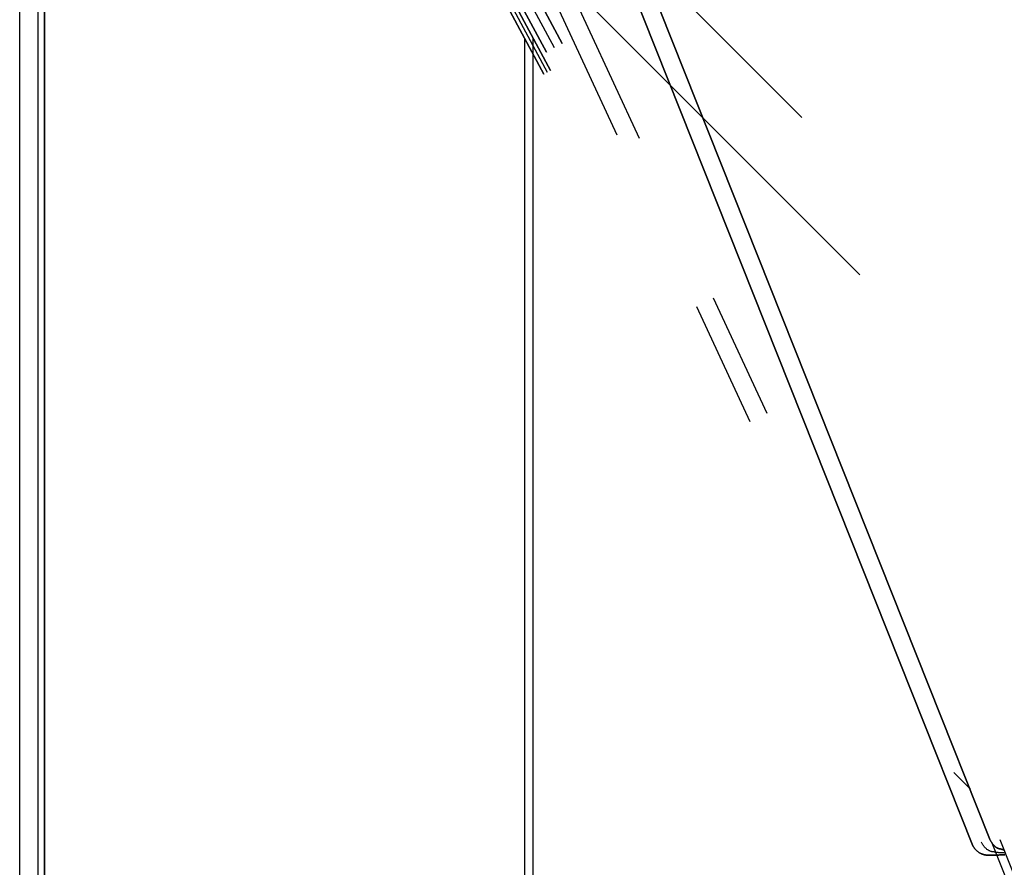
# Model space of a CAD drawing. Header units: millimetres. Extents: x -630 to 192, y -7 to 1615.
# Tile 115 of 249: x -619 to -541, y 1450 to 1517. Entities that reach past the tile are written whole.
import ezdxf

# ---------------------------------------------------------------- set-up
doc = ezdxf.new("R2010")
doc.units = ezdxf.units.MM
doc.header["$MEASUREMENT"] = 0
doc.layers.add('OVIDIO 160x80x72h', color=7, linetype='Continuous')

msp = doc.modelspace()

# ---------------------------------------------------------------- linework, layer by layer
at = {"layer": 'OVIDIO 160x80x72h'}
for points in [[(-618.9395739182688, 803.7713601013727), (-618.9395739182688, 1588.450785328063)], [(-617.4797004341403, 803.7713601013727), (-617.4797004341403, 1588.450933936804)], [(-616.9930759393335, 803.7713601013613), (-616.9930759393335, 1588.450785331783)], [(-616.9930759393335, 1588.450785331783), (-616.9930759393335, 803.7713601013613)], [(-579.0583235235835, 803.7713601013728), (-579.0583235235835, 1515.795434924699)], [(-578.3875031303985, 803.7713601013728), (-578.3875031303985, 1515.79543492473)], [(-545.1840626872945, 1457.838199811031), (-543.8579855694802, 1456.512122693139)]]:
    msp.add_lwpolyline(points, dxfattribs=at)
at = {"layer": 'OVIDIO 160x80x72h', "extrusion": (1, 0, 0)}
for points in [[(1588.450785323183, 719.8661606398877), (803.7713601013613, 719.8661610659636)], [(803.7713601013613, 719.8661610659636), (1588.450785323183, 719.8661606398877)], [(803.7713601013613, 717.5773067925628), (1588.071253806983, 717.5773067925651)], [(1588.071253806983, 717.5773067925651), (803.7713601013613, 717.5773067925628)]]:
    msp.add_lwpolyline(points, dxfattribs=at)
at = {"layer": 'OVIDIO 160x80x72h', "extrusion": (0.1089792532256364, -0.2028516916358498, 0.9731262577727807)}
for points in [[(207.2646802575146, 1811.173118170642), (207.2646802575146, 1650.517273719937)], [(207.2646802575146, 1650.517273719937), (207.2646802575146, 1811.173118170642)]]:
    msp.add_lwpolyline(points, dxfattribs=at)
at = {"layer": 'OVIDIO 160x80x72h', "extrusion": (0.1089792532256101, -0.2028516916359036, 0.9731262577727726)}
msp.add_lwpolyline([(207.5601502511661, 1811.173118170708), (207.560150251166, 1650.517273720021)], dxfattribs=at)
at = {"layer": 'OVIDIO 160x80x72h', "extrusion": (0.9999999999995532, 9.452204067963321e-07, 0)}
for points in [[(803.7719435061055, 718.9204302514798), (1588.071837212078, 718.9189475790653)], [(1588.071837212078, 718.9189475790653), (803.7719435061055, 718.9204302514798)]]:
    msp.add_lwpolyline(points, dxfattribs=at)
at = {"layer": 'OVIDIO 160x80x72h', "extrusion": (0.1089792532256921, -0.2028516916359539, 0.973126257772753)}
for points in [[(207.855620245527, 1650.517273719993), (207.855620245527, 1811.173118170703)], [(207.855620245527, 1811.173118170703), (207.855620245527, 1650.517273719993)]]:
    msp.add_lwpolyline(points, dxfattribs=at)
at = {"layer": 'OVIDIO 160x80x72h', "extrusion": (0.02146384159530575, -0.04629577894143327, 0.998697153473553)}
msp.add_lwpolyline([(117.129731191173, 1609.884277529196), (117.129731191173, 1711.186907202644)], dxfattribs=at)
at = {"layer": 'OVIDIO 160x80x72h', "extrusion": (0.02146384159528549, -0.04629577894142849, 0.9986971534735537)}
msp.add_lwpolyline([(115.6438006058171, 1610.848076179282), (115.6438006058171, 1711.361111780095)], dxfattribs=at)
at = {"layer": 'OVIDIO 160x80x72h', "extrusion": (-0.04567751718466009, 0.1148807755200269, 0.9923285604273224)}
msp.add_lwpolyline([(-33.45777211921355, -1561.8332375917), (-33.45777211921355, -1452.917452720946)], dxfattribs=at)
at = {"layer": 'OVIDIO 160x80x72h', "extrusion": (-0.04567751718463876, 0.1148807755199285, 0.9923285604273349)}
msp.add_lwpolyline([(-32.77034647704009, -1561.83323759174), (-32.77034647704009, -1452.918461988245)], dxfattribs=at)
at = {"layer": 'OVIDIO 160x80x72h', "extrusion": (-0.04567751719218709, 0.114880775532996, 0.9923285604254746)}
for points in [[(-34.6018355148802, -1559.120585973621), (-34.60183551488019, -1452.264733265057)], [(-34.60183551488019, -1452.264733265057), (-34.6018355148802, -1559.120585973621)]]:
    msp.add_lwpolyline(points, dxfattribs=at)
at = {"layer": 'OVIDIO 160x80x72h', "extrusion": (-0.04567751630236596, 0.1148807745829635, 0.9923285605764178)}
for points in [[(-35.05846728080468, -1559.120587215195), (-35.05846728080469, -1452.264734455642)], [(-35.05846728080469, -1452.264734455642), (-35.05846728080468, -1559.120587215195)]]:
    msp.add_lwpolyline(points, dxfattribs=at)
at = {"layer": 'OVIDIO 160x80x72h', "extrusion": (0.2357022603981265, -0.2357022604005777, 0.9428090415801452)}
msp.add_lwpolyline([(673.4358316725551, 1655.460343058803), (673.4358316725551, 1550.052356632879)], dxfattribs=at)
at = {"layer": 'OVIDIO 160x80x72h', "extrusion": (-0.04567751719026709, 0.1148807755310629, 0.9923285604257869)}
msp.add_lwpolyline([(-49.31206134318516, -1545.156561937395), (-49.31206134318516, -1490.752426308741)], dxfattribs=at)
at = {"layer": 'OVIDIO 160x80x72h', "extrusion": (-0.0456775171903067, 0.114880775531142, 0.9923285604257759)}
msp.add_lwpolyline([(-49.54039998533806, -1545.37328020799), (-49.54039998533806, -1490.182939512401)], dxfattribs=at)
at = {"layer": 'OVIDIO 160x80x72h', "extrusion": (0.2357022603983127, -0.2357022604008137, 0.9428090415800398)}
msp.add_lwpolyline([(667.8927074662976, 1641.834067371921), (667.8927074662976, 1537.29370564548)], dxfattribs=at)
at = {"layer": 'OVIDIO 160x80x72h', "extrusion": (0.1089792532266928, -0.2028516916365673, 0.9731262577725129)}
msp.add_lwpolyline([(210.2813399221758, 1737.172714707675), (210.2813399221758, 1727.40058505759)], dxfattribs=at)
at = {"layer": 'OVIDIO 160x80x72h', "extrusion": (0.1089792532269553, -0.2028516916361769, 0.973126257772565)}
msp.add_lwpolyline([(210.8722799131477, 1727.400585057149), (210.8722799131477, 1737.172714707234)], dxfattribs=at)
at = {"layer": 'OVIDIO 160x80x72h', "extrusion": (0.1089886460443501, -0.2028662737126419, 0.9731221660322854)}
msp.add_lwpolyline([(207.9030319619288, 1737.075930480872), (207.9030319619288, 1727.505930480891)], dxfattribs=at)
at = {"layer": 'OVIDIO 160x80x72h', "extrusion": (0.1089886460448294, -0.2028662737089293, 0.9731221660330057)}
msp.add_lwpolyline([(206.4771393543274, 1727.505930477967), (206.4771393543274, 1737.07593047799)], dxfattribs=at)
at = {"layer": 'OVIDIO 160x80x72h', "extrusion": (-0.2763672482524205, -0.1227068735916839, 0.9531863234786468)}
msp.add_lwpolyline([(-1620.930576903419, 295.4529971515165), (-1620.930576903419, 293.9529970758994)], dxfattribs=at)
at = {"layer": 'OVIDIO 160x80x72h', "extrusion": (0.9840530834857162, -0.0587006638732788, 0.167909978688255)}
msp.add_lwpolyline([(1478.290540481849, 806.2965164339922), (1480.228957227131, 800.8402047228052)], dxfattribs=at)
at = {"layer": 'OVIDIO 160x80x72h', "extrusion": (0.1089886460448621, -0.2028662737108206, 0.9731221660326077)}
msp.add_lwpolyline([(208.9874959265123, 1670.023739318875), (208.9874959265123, 1727.404865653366)], dxfattribs=at)
at = {"layer": 'OVIDIO 160x80x72h', "extrusion": (4.82326007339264e-05, 0.9999999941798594, 9.65085354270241e-05)}
msp.add_lwpolyline([(577.1781397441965, 698.7158529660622), (575.8366608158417, 701.4000160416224)], dxfattribs=at)
at = {"layer": 'OVIDIO 160x80x72h', "extrusion": (0.1089928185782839, -0.2028727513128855, 0.9731203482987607)}
for points in [[(209.7045582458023, 1727.406767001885), (209.7045582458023, 1670.025640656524)], [(209.7045582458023, 1670.025640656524), (209.7045582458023, 1727.406767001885)]]:
    msp.add_lwpolyline(points, dxfattribs=at)
at = {"layer": 'OVIDIO 160x80x72h', "extrusion": (0.9840532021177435, -0.05870066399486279, 0.1679092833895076)}
msp.add_lwpolyline([(1479.571976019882, 800.605914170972), (1477.633392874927, 806.0626723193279)], dxfattribs=at)
at = {"layer": 'OVIDIO 160x80x72h', "extrusion": (0.1089886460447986, -0.2028662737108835, 0.9731221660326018)}
for points in [[(208.274549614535, 1670.023739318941), (208.274549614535, 1727.404865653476)], [(208.274549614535, 1727.404865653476), (208.274549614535, 1670.023739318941)]]:
    msp.add_lwpolyline(points, dxfattribs=at)
at = {"layer": 'OVIDIO 160x80x72h', "extrusion": (-0.2760888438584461, -0.1226098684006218, 0.9532794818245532)}
msp.add_lwpolyline([(-1598.08304923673, 296.8802655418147), (-1598.08304923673, 324.4267477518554)], dxfattribs=at)
at = {"layer": 'OVIDIO 160x80x72h', "extrusion": (-0.2760888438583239, -0.1226098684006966, 0.953279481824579)}
msp.add_lwpolyline([(-1597.988107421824, 296.8802657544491), (-1597.988107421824, 323.9070868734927)], dxfattribs=at)
at = {"layer": 'OVIDIO 160x80x72h', "extrusion": (-0.3666393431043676, 0.9221125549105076, -0.1236285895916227)}
msp.add_lwpolyline([(-35.05847360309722, 865.5191555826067), (-34.98765006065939, 865.4974806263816), (-34.91612096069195, 865.4775096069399), (-34.8439476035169, 865.4592741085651), (-34.77119307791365, 865.44280277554), (-34.69792208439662, 865.428121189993), (-34.62420074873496, 865.4152517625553), (-34.55009642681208, 865.4042136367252), (-34.47567750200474, 865.3950226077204), (-34.40101317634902, 865.3876910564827), (-34.32617325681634, 865.382227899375), (-34.25122793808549, 865.3786385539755), (-34.17624758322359, 865.3769249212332), (-34.10130250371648, 865.3770853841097), (-34.02646274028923, 865.3791148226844), (-33.9517978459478, 865.3830046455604), (-33.87737667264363, 865.388742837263), (-33.8032671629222, 865.3963140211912), (-33.72953614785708, 865.4056995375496), (-33.65624915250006, 865.4168775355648), (-33.58347020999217, 865.4298230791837), (-33.51126168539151, 865.4445082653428), (-33.43968411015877, 865.4609023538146), (-33.36879602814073, 865.4789719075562), (-33.2986538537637, 865.4986809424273), (-33.22931174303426, 865.5199910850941), (-33.1608214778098, 865.5428617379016), (-33.09323236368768, 865.5672502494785), (-33.02659114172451, 865.5931120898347), (-32.96094191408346, 865.6204010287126), (-32.89632608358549, 865.6490693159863), (-32.83278230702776, 865.6790678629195), (-32.77034646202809, 865.710346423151), (-32.70865558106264, 865.7430697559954), (-32.64736491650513, 865.7774380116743), (-32.58653620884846, 865.8134511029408), (-32.52623186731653, 865.8511060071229), (-32.46651480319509, 865.890396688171), (-32.40744825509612, 865.9313140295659), (-32.34909560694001, 865.9738457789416), (-32.29152019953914, 866.0179765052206), (-32.23478513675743, 866.0636875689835), (-32.17895308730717, 866.1109571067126), (-32.12408608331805, 866.1597600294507), (-32.07024531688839, 866.210068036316), (-32.01749093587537, 866.2618496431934), (-31.96588184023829, 866.3150702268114), (-31.91547548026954, 866.36969208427), (-31.86632765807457, 866.4256745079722), (-31.81849233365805, 866.4829738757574), (-31.77202143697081, 866.5415437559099), (-31.72696468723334, 866.6013350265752), (-31.68336942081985, 866.662296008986), (-31.6412804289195, 866.7243726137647), (-31.60073980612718, 866.7875084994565), (-31.56178681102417, 866.8516452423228), (-31.52445773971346, 866.9167225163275), (-31.48878581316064, 866.9826782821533), (-31.45480107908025, 867.0494489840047), (-31.4225303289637, 867.116969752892), (-31.39199703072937, 867.1851746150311), (-31.36322127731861, 867.2539967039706), (-31.33621975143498, 867.3233684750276), (-31.31100570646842, 867.3932219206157), (-31.28758896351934, 867.4634887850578)], dxfattribs=at)
at = {"layer": 'OVIDIO 160x80x72h', "extrusion": (-0.3666393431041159, 0.9221125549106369, -0.1236285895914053)}
msp.add_lwpolyline([(-34.60183547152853, 866.9479598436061), (-34.56535038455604, 866.9368087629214), (-34.52856386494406, 866.926581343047), (-34.49151113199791, 866.9172893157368), (-34.45422799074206, 866.9089426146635), (-34.41675071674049, 866.9015493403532), (-34.37911593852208, 866.8951157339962), (-34.34136051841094, 866.8896461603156), (-34.30352143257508, 866.8851430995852), (-34.26563565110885, 866.8816071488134), (-34.2277400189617, 866.8790370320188), (-34.18987113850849, 866.8774296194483), (-34.1520652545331, 866.8767799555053), (-34.11435814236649, 866.8770812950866), (-34.07678499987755, 866.8783251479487), (-34.03938034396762, 866.8805013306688), (-34.00217791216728, 866.8835980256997), (-33.965210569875, 866.8876018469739), (-33.92851022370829, 866.8924979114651), (-33.89210774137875, 866.8982699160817), (-33.85603287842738, 866.9049002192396), (-33.82031421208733, 866.9123699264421), (-33.7849790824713, 866.9206589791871), (-33.75005354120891, 866.929746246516), (-33.71556230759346, 866.9396096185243), (-33.68152873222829, 866.9502261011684), (-33.64797476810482, 866.9615719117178), (-33.61492094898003, 866.9736225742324), (-33.58238637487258, 866.9863530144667), (-33.55038870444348, 866.9997376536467), (-33.51894415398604, 867.0137505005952), (-33.48806750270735, 867.0283652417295), (-33.45777210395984, 867.0435553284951), (-33.42782761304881, 867.0594259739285), (-33.39801472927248, 867.0761038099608), (-33.36836282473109, 867.0935933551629), (-33.33890190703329, 867.1118978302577), (-33.30966255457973, 867.1310190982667), (-33.28067584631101, 867.1509576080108), (-33.25197328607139, 867.1717123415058), (-33.22358672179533, 867.1932807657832), (-33.1955482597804, 867.215658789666), (-33.1678901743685, 867.2388407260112), (-33.14064481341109, 867.2628192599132), (-33.11384449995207, 867.2875854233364), (-33.08752143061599, 867.3131285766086), (-33.06170757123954, 867.3394363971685), (-33.03643455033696, 867.3664948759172), (-33.01173355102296, 867.3942883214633), (-32.98763520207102, 867.4227993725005), (-32.96416946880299, 867.4520090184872), (-32.9413655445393, 867.4818966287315), (-32.91925174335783, 867.5124399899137), (-32.89785539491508, 867.5436153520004), (-32.87720274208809, 867.5753974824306), (-32.85731884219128, 867.6077597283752), (-32.83822747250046, 867.6406740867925), (-32.81995104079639, 867.6741112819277), (-32.80251050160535, 867.7080408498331), (-32.78592527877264, 867.7424312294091), (-32.7702131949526, 867.7772498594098), (-32.75539040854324, 867.8124632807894), (-32.7414713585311, 867.8480372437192), (-32.72846871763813, 867.8839368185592), (-32.71639335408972, 867.9201265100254)], dxfattribs=at)
at = {"layer": 'OVIDIO 160x80x72h', "extrusion": (-0.2760888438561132, -0.1226098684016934, 0.9532794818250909)}
msp.add_lwpolyline([(-1593.082779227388, 295.3802655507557), (-1593.082779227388, 293.8802655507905)], dxfattribs=at)
at = {"layer": 'OVIDIO 160x80x72h', "extrusion": (0.2653523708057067, 0.8812743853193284, -0.3910800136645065)}
msp.add_lwpolyline([(964.1838167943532, 1105.478206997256), (922.3161012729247, 1051.098976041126)], dxfattribs=at)
at = {"layer": 'OVIDIO 160x80x72h', "extrusion": (0.8812743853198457, 0.2653523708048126, 0.3910800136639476)}
msp.add_lwpolyline([(1532.43008178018, 606.9047212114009), (1574.297784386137, 661.2839353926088)], dxfattribs=at)
at = {"layer": 'OVIDIO 160x80x72h', "extrusion": (-0.276088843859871, -0.1226098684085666, 0.9532794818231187)}
msp.add_lwpolyline([(-1565.2419763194, 293.880265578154), (-1565.2419763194, 295.3802655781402)], dxfattribs=at)
at = {"layer": 'OVIDIO 160x80x72h', "extrusion": (0.9868242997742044, -0.05815143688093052, 0.1509841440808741)}
msp.add_lwpolyline([(1433.159004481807, 773.8287497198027), (1431.054458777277, 779.220988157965)], dxfattribs=at)
at = {"layer": 'OVIDIO 160x80x72h', "extrusion": (0.9854662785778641, -0.05856419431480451, 0.159456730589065)}
msp.add_lwpolyline([(1432.842734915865, 778.4167870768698), (1432.841861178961, 778.4191314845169)], dxfattribs=at)
at = {"layer": 'OVIDIO 160x80x72h', "extrusion": (0.1089792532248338, -0.20285169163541, 0.9731262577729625)}
for points in [[(209.6903999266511, 1670.019458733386), (209.6903999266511, 1660.02732908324)], [(210.872279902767, 1660.02732908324), (210.872279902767, 1670.019458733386)]]:
    msp.add_lwpolyline(points, dxfattribs=at)
at = {"layer": 'OVIDIO 160x80x72h', "extrusion": (0, 1, 0)}
for points in [[(549.3369223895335, 688.3331693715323), (550.6785631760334, 685.6498877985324)], [(548.3776534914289, 684.4994329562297), (547.036012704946, 687.182714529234)], [(546.0767438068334, 683.3489781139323), (544.7351030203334, 686.0322596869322)]]:
    msp.add_lwpolyline(points, dxfattribs=at)
at = {"layer": 'OVIDIO 160x80x72h', "extrusion": (0.1089792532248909, -0.202851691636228, 0.9731262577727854)}
msp.add_lwpolyline([(210.2813399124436, 1670.019458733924), (210.2813399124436, 1660.027329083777)], dxfattribs=at)
at = {"layer": 'OVIDIO 160x80x72h', "extrusion": (0.9868237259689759, -0.0581516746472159, 0.1509878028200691)}
msp.add_lwpolyline([(1430.398047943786, 778.9668730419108), (1432.503467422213, 773.5722903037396)], dxfattribs=at)
at = {"layer": 'OVIDIO 160x80x72h', "extrusion": (0.02146384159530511, -0.04629577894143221, 0.998697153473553)}
msp.add_lwpolyline([(117.1297311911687, 1585.895694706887), (117.1297311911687, 1595.944162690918)], dxfattribs=at)
at = {"layer": 'OVIDIO 160x80x72h', "extrusion": (0.02146384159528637, -0.04629577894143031, 0.9986971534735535)}
msp.add_lwpolyline([(115.6438006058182, 1585.863232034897), (115.6438006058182, 1595.904972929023)], dxfattribs=at)
at = {"layer": 'OVIDIO 160x80x72h', "extrusion": (0.1089886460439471, -0.2028662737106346, 0.973122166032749)}
msp.add_lwpolyline([(207.9030319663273, 1669.922674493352), (207.9030319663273, 1660.132674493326)], dxfattribs=at)
at = {"layer": 'OVIDIO 160x80x72h', "extrusion": (0.1089886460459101, -0.20286627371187, 0.9731221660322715)}
msp.add_lwpolyline([(206.4771393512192, 1660.132674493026), (206.4771393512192, 1669.922674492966)], dxfattribs=at)
at = {"layer": 'OVIDIO 160x80x72h', "extrusion": (-0.2760888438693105, -0.1226098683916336, 0.9532794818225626)}
msp.add_lwpolyline([(-1555.545794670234, 295.3802654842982), (-1555.545794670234, 293.8802654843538)], dxfattribs=at)
at = {"layer": 'OVIDIO 160x80x72h', "extrusion": (0.8712302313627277, 0.3869102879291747, 0.3020899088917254)}
msp.add_lwpolyline([(1554.245080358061, 628.8754714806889), (1555.545083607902, 623.2351543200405), (1555.545733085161, 623.2325452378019)], dxfattribs=at)
at = {"layer": 'OVIDIO 160x80x72h', "extrusion": (0.1089886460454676, -0.2028662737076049, 0.9731221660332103)}
for points in [[(209.7004422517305, 1651.987893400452), (209.7004422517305, 1660.031609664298)], [(209.7004422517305, 1660.031609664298), (209.7004422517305, 1651.987893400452)]]:
    msp.add_lwpolyline(points, dxfattribs=at)
at = {"layer": 'OVIDIO 160x80x72h', "extrusion": (0.9840532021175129, -0.05870066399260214, 0.1679092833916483)}
msp.add_lwpolyline([(1423.766950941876, 779.5326424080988), (1421.828367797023, 784.9894005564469)], dxfattribs=at)
at = {"layer": 'OVIDIO 160x80x72h', "extrusion": (0.1089886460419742, -0.2028662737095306, 0.9731221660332)}
for points in [[(208.2745496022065, 1651.987893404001), (208.2745496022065, 1660.031609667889)], [(208.2745496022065, 1660.031609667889), (208.2745496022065, 1651.987893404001)]]:
    msp.add_lwpolyline(points, dxfattribs=at)
at = {"layer": 'OVIDIO 160x80x72h', "extrusion": (0.108988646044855, -0.2028662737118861, 0.9731221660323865)}
msp.add_lwpolyline([(208.9874959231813, 1651.987893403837), (208.9874959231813, 1660.031609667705)], dxfattribs=at)
at = {"layer": 'OVIDIO 160x80x72h', "extrusion": (-0.2760888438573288, -0.1226098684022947, 0.9532794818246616)}
msp.add_lwpolyline([(-1551.643056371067, 295.3802655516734), (-1551.643056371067, 293.8802655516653)], dxfattribs=at)
at = {"layer": 'OVIDIO 160x80x72h', "extrusion": (-0.2760888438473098, -0.1226098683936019, 0.9532794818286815)}
for points in [[(-1547.740318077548, 293.880265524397), (-1547.740318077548, 295.3802655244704)], [(-1547.740318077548, 295.3802655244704), (-1547.740318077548, 293.880265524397)]]:
    msp.add_lwpolyline(points, dxfattribs=at)
at = {"layer": 'OVIDIO 160x80x72h', "extrusion": (-0.3152635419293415, 0.9259244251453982, -0.208021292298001)}
msp.add_lwpolyline([(46.3190985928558, 987.8443259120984), (45.03649296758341, 988.6279408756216)], dxfattribs=at)
at = {"layer": 'OVIDIO 160x80x72h', "extrusion": (-0.1806448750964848, 0.9479354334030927, -0.2622705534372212)}
for points in [[(260.1517036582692, 1057.685196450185), (261.0334297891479, 1056.471706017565)], [(261.0334297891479, 1056.471706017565), (260.1517036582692, 1057.685196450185)]]:
    msp.add_lwpolyline(points, dxfattribs=at)
at = {"layer": 'OVIDIO 160x80x72h', "extrusion": (-0.1806448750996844, 0.9479354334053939, -0.2622705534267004)}
msp.add_lwpolyline([(261.0334297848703, 1056.471706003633), (260.1517036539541, 1057.685196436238)], dxfattribs=at)
at = {"layer": 'OVIDIO 160x80x72h'}
for points in [[(-542.3717730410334, 1452.635247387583, 681.4941075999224), (-581.8725290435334, 1551.981222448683, 668.1746893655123), (-582.1475085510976, 1552.672806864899, 668.0819679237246)], [(-582.1475085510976, 1552.672806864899, 668.0819679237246), (-581.8725290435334, 1551.981222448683, 668.1746893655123), (-542.3717730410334, 1452.635247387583, 681.4941075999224)], [(-583.4543543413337, 1552.092442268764, 667.6288332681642), (-583.1793748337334, 1551.400857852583, 667.7215547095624), (-543.6786188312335, 1452.054882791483, 681.0409729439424)], [(-543.6786188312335, 1452.054882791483, 681.0409729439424), (-583.1793748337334, 1551.400857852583, 667.7215547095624), (-583.4543543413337, 1552.092442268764, 667.6288332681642)], [(-541.4975224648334, 1451.797379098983, 680.9023298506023), (-541.5196158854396, 1451.799444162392, 680.9169760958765), (-541.5417583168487, 1451.802378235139, 680.9318448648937), (-541.5639519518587, 1451.806196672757, 680.9469323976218), (-541.5861989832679, 1451.810914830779, 680.9622349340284), (-541.6085016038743, 1451.816548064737, 680.9777487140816), (-541.630862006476, 1451.823111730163, 680.9934699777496), (-541.6532823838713, 1451.83062118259, 681.0093949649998), (-541.6757649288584, 1451.83909177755, 681.0255199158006), (-541.6983085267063, 1451.848536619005, 681.0418374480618), (-541.7208988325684, 1451.858959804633, 681.0583256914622), (-541.743518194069, 1451.870363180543, 681.0749591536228), (-541.7661489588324, 1451.882748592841, 681.0917123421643), (-541.7887734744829, 1451.896117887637, 681.1085597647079), (-541.8113740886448, 1451.910472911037, 681.1254759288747), (-541.8339331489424, 1451.92581550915, 681.1424353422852), (-541.8564330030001, 1451.942147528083, 681.1594125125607), (-541.8788586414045, 1451.959470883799, 681.1763818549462), (-541.9012056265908, 1451.977787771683, 681.1933174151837), (-541.9234721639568, 1451.997100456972, 681.2101931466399), (-541.9456564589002, 1452.017411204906, 681.2269830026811), (-541.9677567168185, 1452.038722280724, 681.2436609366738), (-541.9897711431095, 1452.061035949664, 681.2602009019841), (-542.0116979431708, 1452.084354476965, 681.2765768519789), (-542.0335353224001, 1452.108680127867, 681.292762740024), (-542.0552819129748, 1452.134014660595, 681.3087303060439), (-542.0769380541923, 1452.160357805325, 681.3244424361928), (-542.0985045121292, 1452.187708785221, 681.3398598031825), (-542.1199820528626, 1452.216066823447, 681.3549430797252), (-542.1413714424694, 1452.245431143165, 681.3696529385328), (-542.1626734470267, 1452.275800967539, 681.3839500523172), (-542.1838888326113, 1452.307175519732, 681.3977950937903), (-542.2050183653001, 1452.339554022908, 681.411148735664), (-542.2260642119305, 1452.372936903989, 681.4239687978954), (-542.2470341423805, 1452.407329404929, 681.4362016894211), (-542.2679373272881, 1452.442737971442, 681.4477909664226), (-542.2887829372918, 1452.479169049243, 681.4586801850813), (-542.3095801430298, 1452.516629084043, 681.468812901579), (-542.3303381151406, 1452.555124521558, 681.4781326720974), (-542.3510660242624, 1452.5946618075, 681.4865830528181), (-542.3717730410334, 1452.635247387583, 681.4941075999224)], [(-542.3717730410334, 1452.635247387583, 681.4941075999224), (-542.3510660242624, 1452.5946618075, 681.4865830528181), (-542.3303381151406, 1452.555124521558, 681.4781326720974), (-542.3095801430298, 1452.516629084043, 681.468812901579), (-542.2887829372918, 1452.479169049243, 681.4586801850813), (-542.2679373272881, 1452.442737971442, 681.4477909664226), (-542.2470341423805, 1452.407329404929, 681.4362016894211), (-542.2260642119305, 1452.372936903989, 681.4239687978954), (-542.2050183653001, 1452.339554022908, 681.411148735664), (-542.1838888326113, 1452.307175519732, 681.3977950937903), (-542.1626734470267, 1452.275800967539, 681.3839500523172), (-542.1413714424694, 1452.245431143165, 681.3696529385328), (-542.1199820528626, 1452.216066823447, 681.3549430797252), (-542.0985045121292, 1452.187708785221, 681.3398598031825), (-542.0769380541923, 1452.160357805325, 681.3244424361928), (-542.0552819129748, 1452.134014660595, 681.3087303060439), (-542.0335353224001, 1452.108680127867, 681.292762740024), (-542.0116979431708, 1452.084354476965, 681.2765768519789), (-541.9897711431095, 1452.061035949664, 681.2602009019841), (-541.9677567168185, 1452.038722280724, 681.2436609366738), (-541.9456564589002, 1452.017411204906, 681.2269830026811), (-541.9234721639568, 1451.997100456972, 681.2101931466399), (-541.9012056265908, 1451.977787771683, 681.1933174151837), (-541.8788586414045, 1451.9594708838, 681.1763818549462), (-541.8564330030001, 1451.942147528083, 681.1594125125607), (-541.8339331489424, 1451.92581550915, 681.1424353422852), (-541.8113740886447, 1451.910472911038, 681.1254759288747), (-541.7887734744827, 1451.896117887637, 681.1085597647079), (-541.7661489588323, 1451.882748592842, 681.0917123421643), (-541.743518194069, 1451.870363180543, 681.0749591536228), (-541.7208988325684, 1451.858959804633, 681.0583256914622), (-541.6983085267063, 1451.848536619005, 681.0418374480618), (-541.6757649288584, 1451.83909177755, 681.0255199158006), (-541.6532823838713, 1451.83062118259, 681.0093949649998), (-541.630862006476, 1451.823111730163, 680.9934699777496), (-541.6085016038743, 1451.816548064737, 680.9777487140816), (-541.5861989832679, 1451.810914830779, 680.9622349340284), (-541.5639519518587, 1451.806196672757, 680.9469323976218), (-541.5417583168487, 1451.802378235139, 680.9318448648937), (-541.5196158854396, 1451.799444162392, 680.9169760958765), (-541.4975224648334, 1451.797379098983, 680.9023298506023)], [(-542.3040835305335, 1451.319685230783, 679.7313184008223), (-542.3534199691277, 1451.315650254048, 679.7677133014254), (-542.4020611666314, 1451.312995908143, 679.8045876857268), (-542.4500323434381, 1451.311726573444, 679.8419375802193), (-542.4973587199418, 1451.311846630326, 679.8797590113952), (-542.5440655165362, 1451.313360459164, 679.9180480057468), (-542.5901779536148, 1451.316272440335, 679.9568005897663), (-542.6357212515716, 1451.320586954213, 679.9960127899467), (-542.6807206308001, 1451.326308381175, 680.0356806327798), (-542.7251857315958, 1451.333436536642, 680.0757798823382), (-542.76906387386, 1451.341952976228, 680.1162052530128), (-542.8122867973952, 1451.351834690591, 680.1568311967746), (-542.8547862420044, 1451.363058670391, 680.1975321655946), (-542.89649394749, 1451.375601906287, 680.2381826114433), (-542.9373416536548, 1451.389441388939, 680.2786569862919), (-542.9772611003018, 1451.404554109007, 680.3188297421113), (-543.0161840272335, 1451.42091705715, 680.3585753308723), (-543.0540562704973, 1451.438501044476, 680.3977790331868), (-543.0908800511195, 1451.457252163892, 680.4363694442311), (-543.1266716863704, 1451.477110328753, 680.4742859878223), (-543.1614474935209, 1451.498015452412, 680.5114680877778), (-543.1952237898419, 1451.519907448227, 680.5478551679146), (-543.2280168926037, 1451.542726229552, 680.58338665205), (-543.2598431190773, 1451.566411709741, 680.6180019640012), (-543.2907187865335, 1451.59090380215, 680.6516405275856), (-543.3206625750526, 1451.616144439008, 680.6842496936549), (-543.349702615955, 1451.64208362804, 680.715808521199), (-543.3778694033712, 1451.668673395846, 680.7463039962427), (-543.4051934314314, 1451.695865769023, 680.7757231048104), (-543.4317051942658, 1451.723612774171, 680.8040528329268), (-543.4574351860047, 1451.75186643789, 680.8312801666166), (-543.4824139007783, 1451.780578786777, 680.8573920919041), (-543.5066718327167, 1451.809701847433, 680.882375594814), (-543.5302398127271, 1451.839193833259, 680.9062194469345), (-543.5531500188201, 1451.869037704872, 680.9289195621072), (-543.575434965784, 1451.899222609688, 680.9504736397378), (-543.5971271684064, 1451.929737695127, 680.9708793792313), (-543.6182591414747, 1451.960572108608, 680.9901344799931), (-543.6388633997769, 1451.991714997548, 681.0082366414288), (-543.6589724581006, 1452.023155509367, 681.0251835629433), (-543.6786188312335, 1452.054882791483, 681.0409729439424)], [(-543.6786188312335, 1452.054882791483, 681.0409729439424), (-543.6589724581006, 1452.023155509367, 681.0251835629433), (-543.6388633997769, 1451.991714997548, 681.0082366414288), (-543.6182591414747, 1451.960572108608, 680.9901344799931), (-543.5971271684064, 1451.929737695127, 680.9708793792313), (-543.575434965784, 1451.899222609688, 680.9504736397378), (-543.5531500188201, 1451.869037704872, 680.9289195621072), (-543.5302398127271, 1451.839193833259, 680.9062194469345), (-543.5066718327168, 1451.809701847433, 680.882375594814), (-543.4824139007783, 1451.780578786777, 680.8573920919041), (-543.4574351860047, 1451.75186643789, 680.8312801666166), (-543.4317051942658, 1451.723612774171, 680.8040528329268), (-543.4051934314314, 1451.695865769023, 680.7757231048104), (-543.3778694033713, 1451.668673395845, 680.7463039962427), (-543.3497026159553, 1451.64208362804, 680.715808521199), (-543.3206625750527, 1451.616144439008, 680.6842496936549), (-543.2907187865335, 1451.59090380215, 680.6516405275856), (-543.2598431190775, 1451.566411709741, 680.6180019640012), (-543.2280168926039, 1451.542726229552, 680.58338665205), (-543.1952237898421, 1451.519907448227, 680.5478551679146), (-543.1614474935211, 1451.498015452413, 680.5114680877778), (-543.1266716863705, 1451.477110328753, 680.4742859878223), (-543.0908800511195, 1451.457252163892, 680.4363694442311), (-543.0540562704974, 1451.438501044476, 680.3977790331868), (-543.0161840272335, 1451.42091705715, 680.3585753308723), (-542.9772611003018, 1451.404554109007, 680.3188297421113), (-542.9373416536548, 1451.389441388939, 680.2786569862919), (-542.89649394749, 1451.375601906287, 680.2381826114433), (-542.8547862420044, 1451.363058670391, 680.1975321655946), (-542.8122867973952, 1451.351834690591, 680.1568311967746), (-542.76906387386, 1451.341952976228, 680.1162052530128), (-542.7251857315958, 1451.333436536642, 680.0757798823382), (-542.6807206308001, 1451.326308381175, 680.0356806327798), (-542.6357212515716, 1451.320586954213, 679.9960127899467), (-542.5901779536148, 1451.316272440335, 679.9568005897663), (-542.5440655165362, 1451.313360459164, 679.9180480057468), (-542.4973587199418, 1451.311846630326, 679.8797590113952), (-542.4500323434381, 1451.311726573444, 679.8419375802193), (-542.4020611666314, 1451.312995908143, 679.8045876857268), (-542.3534199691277, 1451.315650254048, 679.7677133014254), (-542.3040835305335, 1451.319685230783, 679.7313184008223)], [(-541.9011516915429, 1451.558325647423, 680.3163178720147), (-541.9244987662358, 1451.557731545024, 680.3328820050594), (-541.947678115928, 1451.55764219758, 680.3495990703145), (-541.9706885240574, 1451.558053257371, 680.3664587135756), (-541.9935287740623, 1451.558960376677, 680.3834505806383), (-542.0161976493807, 1451.560359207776, 680.4005643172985), (-542.0386939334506, 1451.562245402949, 680.4177895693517), (-542.0610164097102, 1451.564614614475, 680.4351159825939), (-542.0831638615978, 1451.567462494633, 680.4525332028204), (-542.1051350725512, 1451.570784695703, 680.4700308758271), (-542.1269288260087, 1451.574576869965, 680.4875986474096), (-542.1485439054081, 1451.578834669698, 680.5052261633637), (-542.1699790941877, 1451.583553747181, 680.522903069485), (-542.2123049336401, 1451.594358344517, 680.5583636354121), (-542.2538966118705, 1451.606955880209, 680.5938975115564), (-542.2947443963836, 1451.621311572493, 680.6294218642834), (-542.3348385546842, 1451.637390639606, 680.6648538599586), (-542.3741693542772, 1451.655158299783, 680.7001106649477), (-542.4127270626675, 1451.67457977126, 680.7351094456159), (-542.4505019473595, 1451.695620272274, 680.7697673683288), (-542.4874842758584, 1451.71824502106, 680.8040015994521), (-542.5236643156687, 1451.742419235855, 680.8377293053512), (-542.5590323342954, 1451.768108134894, 680.8708676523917), (-542.5935832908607, 1451.795274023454, 680.9033372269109), (-542.627330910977, 1451.823867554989, 680.9350722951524), (-542.6602936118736, 1451.853836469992, 680.9660105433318), (-542.6924898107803, 1451.885128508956, 680.9960896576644), (-542.7239379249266, 1451.917691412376, 681.0252473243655), (-542.7546563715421, 1451.951472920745, 681.0534212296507), (-542.7846635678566, 1451.986420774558, 681.0805490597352), (-542.8139779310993, 1452.022482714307, 681.1065685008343), (-542.8426178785, 1452.059606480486, 681.1314172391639), (-542.8706018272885, 1452.09773981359, 681.1550329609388), (-542.8979481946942, 1452.136830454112, 681.1773533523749), (-542.9246753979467, 1452.176826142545, 681.1983160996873), (-542.9508018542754, 1452.217674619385, 681.2178588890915), (-542.9763459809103, 1452.259323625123, 681.2359194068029), (-543.0013261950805, 1452.301720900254, 681.2524353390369), (-543.013610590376, 1452.323183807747, 681.2600946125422), (-543.0257609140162, 1452.344814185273, 681.2673443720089)], [(-541.189508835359, 1451.717768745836, 680.7620956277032), (-541.2215270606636, 1451.724938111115, 680.7737596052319), (-541.2533021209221, 1451.732276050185, 680.7859639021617), (-541.2848237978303, 1451.739785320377, 680.7987025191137), (-541.3160818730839, 1451.747468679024, 680.8119694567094), (-541.3470661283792, 1451.755328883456, 680.8257587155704), (-541.3777663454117, 1451.763368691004, 680.8400642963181), (-541.4081723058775, 1451.771590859, 680.8548801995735), (-541.4382737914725, 1451.779998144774, 680.8702004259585), (-541.4680605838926, 1451.788593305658, 680.8860189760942), (-541.4975224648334, 1451.797379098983, 680.9023298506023)], [(-541.4975224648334, 1451.797379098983, 680.9023298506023), (-541.4680605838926, 1451.788593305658, 680.8860189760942), (-541.4382737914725, 1451.779998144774, 680.8702004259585), (-541.4081723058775, 1451.771590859, 680.8548801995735), (-541.3777663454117, 1451.763368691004, 680.8400642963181), (-541.3470661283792, 1451.755328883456, 680.8257587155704), (-541.3160818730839, 1451.747468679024, 680.8119694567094), (-541.2848237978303, 1451.739785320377, 680.7987025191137), (-541.2533021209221, 1451.732276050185, 680.7859639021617), (-541.2215270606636, 1451.724938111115, 680.7737596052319), (-541.189508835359, 1451.717768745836, 680.7620956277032)], [(-542.3040835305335, 1451.319685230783, 679.7313184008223), (-542.2513516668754, 1451.317685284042, 679.696609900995), (-542.1979687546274, 1451.316070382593, 679.6628847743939), (-542.1439554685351, 1451.314834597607, 679.6301551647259), (-542.0893324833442, 1451.313972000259, 679.5984332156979), (-542.0341204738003, 1451.31347666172, 679.5677310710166), (-541.9783401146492, 1451.313342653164, 679.538060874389), (-541.9220120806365, 1451.313564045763, 679.5094347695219), (-541.8651570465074, 1451.31413491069, 679.4818649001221), (-541.807795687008, 1451.315049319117, 679.4553634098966), (-541.7499486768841, 1451.316301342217, 679.429942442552), (-541.6916366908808, 1451.317885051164, 679.4056141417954), (-541.6328804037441, 1451.319794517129, 679.3823906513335), (-541.5737004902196, 1451.322023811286, 679.3602841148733), (-541.5141176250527, 1451.324567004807, 679.3393066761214), (-541.4541524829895, 1451.327418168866, 679.319470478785), (-541.3938257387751, 1451.330571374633, 679.3007876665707), (-541.3331586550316, 1451.334020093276, 679.2832691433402), (-541.2721748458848, 1451.337755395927, 679.2669208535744), (-541.2108985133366, 1451.341767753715, 679.2517475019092), (-541.1493538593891, 1451.346047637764, 679.23775379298)], [(-541.1493538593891, 1451.346047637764, 679.23775379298), (-541.2108985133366, 1451.341767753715, 679.2517475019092), (-541.2721748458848, 1451.337755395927, 679.2669208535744), (-541.3331586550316, 1451.334020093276, 679.2832691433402), (-541.3938257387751, 1451.330571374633, 679.3007876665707), (-541.4541524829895, 1451.327418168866, 679.319470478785), (-541.5141176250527, 1451.324567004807, 679.3393066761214), (-541.5737004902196, 1451.322023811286, 679.3602841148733), (-541.6328804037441, 1451.319794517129, 679.3823906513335), (-541.6916366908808, 1451.317885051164, 679.4056141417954), (-541.7499486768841, 1451.316301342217, 679.429942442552), (-541.807795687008, 1451.315049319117, 679.4553634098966), (-541.8651570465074, 1451.31413491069, 679.4818649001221), (-541.9220120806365, 1451.313564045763, 679.5094347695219), (-541.9783401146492, 1451.313342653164, 679.538060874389), (-542.0341204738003, 1451.31347666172, 679.5677310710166), (-542.0893324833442, 1451.313972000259, 679.5984332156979), (-542.1439554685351, 1451.314834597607, 679.6301551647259), (-542.1979687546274, 1451.316070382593, 679.6628847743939), (-542.2513516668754, 1451.317685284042, 679.696609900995), (-542.3040835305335, 1451.319685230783, 679.7313184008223)], [(-541.9024842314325, 1451.557536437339, 680.3143832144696), (-541.8405167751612, 1451.549589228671, 680.2763723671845), (-541.7774487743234, 1451.542320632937, 680.2401592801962), (-541.7133375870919, 1451.535709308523, 680.205754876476), (-541.648240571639, 1451.529733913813, 680.1731700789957), (-541.5822150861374, 1451.524373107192, 680.1424158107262), (-541.5153184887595, 1451.519605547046, 680.113502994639), (-541.4476081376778, 1451.515409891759, 680.0864425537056), (-541.3791413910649, 1451.511764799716, 680.0612454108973), (-541.3099756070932, 1451.508648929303, 680.0379224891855), (-541.2401681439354, 1451.506040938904, 680.0164847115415), (-541.169776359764, 1451.503919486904, 679.9969430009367)]]:
    msp.add_polyline3d(points, dxfattribs=at)

doc.saveas('drawing.dxf')
